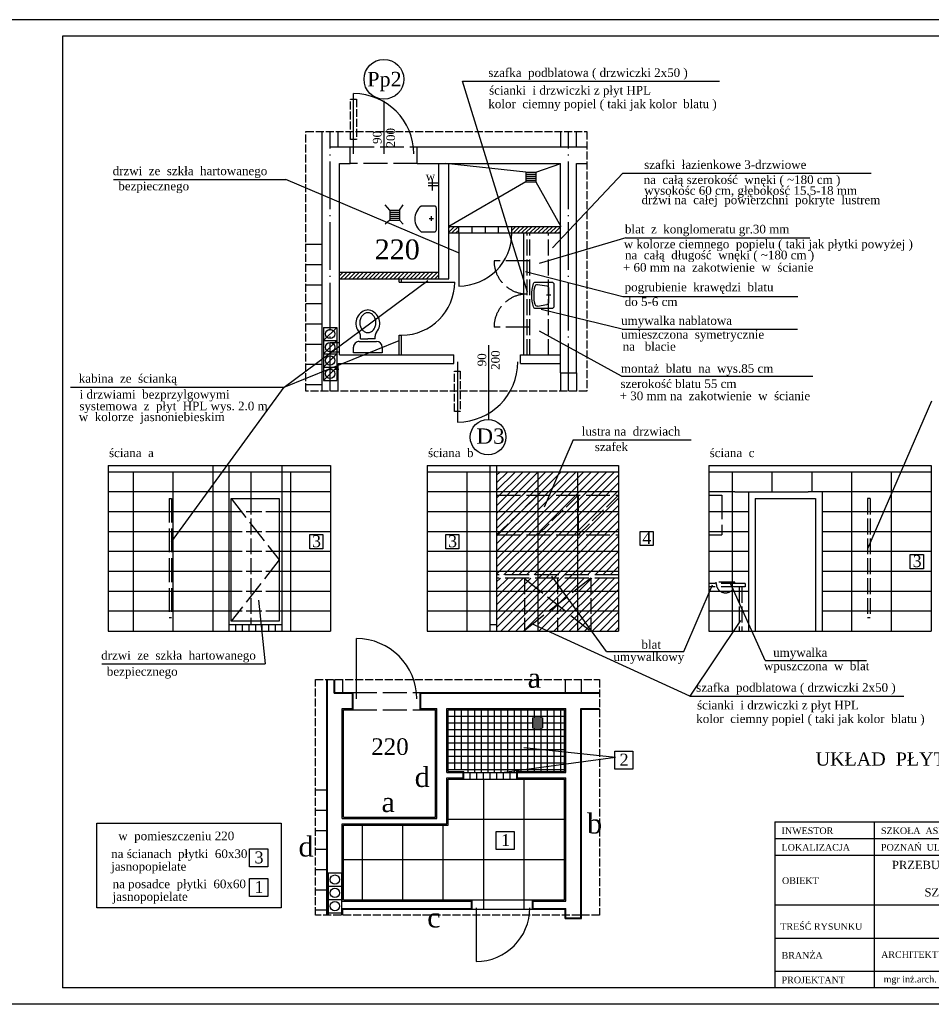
# Model space of a CAD drawing. Extents: x -4334 to 79223, y -1882 to 29514.
# Tile 16 of 60: x 39972 to 41348, y 9469 to 10954. Entities that reach past the tile are written whole.
import ezdxf

# ---------------------------------------------------------------- set-up
doc = ezdxf.new("R2010")
doc.units = 0
doc.header["$MEASUREMENT"] = 0
doc.linetypes.add('ACAD_ISO02W100', pattern=[15, 12, -3])
doc.linetypes.add('ACAD_ISO04W100', pattern=[30.5, 24, -3, 0.5, -3])
doc.layers.get('0').update_dxf_attribs({"color": 251, "linetype": 'CONTINUOUS'})
for name, color, linetype in [('CIENKIE', 251, 'CONTINUOUS'), ('NAPIS', 251, 'CONTINUOUS'), ('OSIE', 251, 'ACAD_ISO04W100'), ('PRZERYW', 251, 'ACAD_ISO02W100'), ('SCIANY', 251, 'CONTINUOUS'), ('urzadzenia', 251, 'CONTINUOUS'), ('URZĄDZENIA', 251, 'CONTINUOUS')]:
    doc.layers.add(name, color=color, linetype=linetype)
doc.styles.add('NEWROMAN', font='TIMES.TTF')
pattern_1 = [(45, (18447.587, 9461.682), (-3.0935922, 3.0935922), [])]

# ---------------------------------------------------------------- blocks, each defined once
blk = doc.blocks.new('R056')
for p, q in [((-0.332, 0.998), (0.335, 0.998)), ((-0.332, 0.865), (-0.332, 0.998)), ((0.335, 0.998), (0.335, 0.865)), ((0.201, 0.732), (-0.199, 0.732)), ((-0.165, 0.67), (0.001, 0.67)), ((-0.165, 0.67), (-0.165, 0.607)), ((0.168, 0.67), (0.001, 0.67)), ((0.168, 0.67), (0.168, 0.607))]:
    blk.add_line(p, q)
blk.add_lwpolyline([(0.001, 0.067, 0.117514), (0.071, 0.083, 0.104443), (0.135, 0.134, 0.090071), (0.175, 0.207, 0.08201), (0.19, 0.297, 0.08201), (0.175, 0.387, 0.090071), (0.135, 0.459, 0.104443), (0.071, 0.51, 0.117514), (0.001, 0.527, 0.117514), (-0.069, 0.51, 0.104443), (-0.132, 0.459, 0.090071), (-0.172, 0.387, 0.08201), (-0.187, 0.297, 0.08201), (-0.172, 0.207, 0.090071), (-0.132, 0.134, 0.104443), (-0.069, 0.083, 0.117514)], format="xyb", close=True)
for centre, radius, start, end in [((-0.199, 0.865), 0.133, 180, 270), ((0.201, 0.865), 0.133, 270, 0), ((0.038, 0.311), 0.315, 138.639, 258.4219), ((-0.299, 0.607), 0.133, 318.639, 0), ((-0.035, 0.311), 0.315, 281.5781, 41.361), ((0.301, 0.607), 0.133, 180, 221.361), ((0.001, 0.133), 0.133, 258.4219, 281.5781)]:
    blk.add_arc(centre, radius, start, end)
blk = doc.blocks.new('R053')
for p, q in [((0, 0.608), (0, 0)), ((0.917, 0.692), (0.083, 0.692)), ((0.095, 0.075), (0.149, 0.421)), ((0.769, 0.492), (0.231, 0.492)), ((0.5, 0.575), (0.5, 0.408)), ((0.905, 0.075), (0.851, 0.421)), ((1, 0), (1, 0.608))]:
    blk.add_line(p, q)
for centre, radius, start, end in [((0.083, 0.608), 0.0833, 90, 180), ((0.231, 0.408), 0.0833, 90, 171.1953), ((0.769, 0.408), 0.0833, 8.8047, 90), ((0.917, 0.608), 0.0833, 0, 90), ((0.083, 0), 0.0833, 180, 254.047), ((0.177, 0.062), 0.0833, 171.1953, 256.9798), ((0.823, 0.062), 0.0833, 283.0202, 8.8047), ((0.5, 1.458), 1.599, 254.047, 285.953), ((0.5, 1.458), 1.516, 256.9798, 283.0202), ((0.917, 0), 0.0833, 285.953, 0)]:
    blk.add_arc(centre, radius, start, end)

msp = doc.modelspace()

# ---------------------------------------------------------------- hatches: boundary and pattern name
at = {"layer": 'urzadzenia', "ltscale": 3}
h = msp.add_hatch(dxfattribs=at)
h.set_pattern_fill('ANSI31', color=256, scale=35, style=0)
h.set_pattern_definition(pattern_1)
h.paths.add_polyline_path([(40619.26, 10632.59), (40634.56, 10632.59), (40634.56, 10642.59), (40619.26, 10642.59)])
h.paths.add_polyline_path([(40714.56, 10642.59), (40714.56, 10632.59), (40787.75, 10632.59), (40787.75, 10642.59)])
h = msp.add_hatch(dxfattribs=at)
h.set_pattern_fill('ANSI31', color=256, scale=65, style=0)
h.set_pattern_definition([(45, (-5883.219, 1967.201), (-5.7452426, 5.7452426), [])])
h.paths.add_polyline_path([(40833.56, 10062.02), (40833.56, 10033.98), (40834.99, 10032.02), (40875.56, 10032.02), (40875.56, 10062.02)])
h.paths.add_polyline_path([(40875.56, 10062.02), (40875.56, 10092.02), (40833.56, 10092.02), (40833.56, 10062.02)])
h.paths.add_polyline_path([(40833.56, 10092.02), (40813.82, 10092.02), (40813.82, 10062.02), (40833.56, 10062.02)])
h.paths.add_polyline_path([(40813.82, 10062.02), (40813.82, 10061.07), (40833.56, 10033.98), (40833.56, 10062.02)])
h.paths.add_polyline_path([(40813.82, 10061.07), (40813.82, 10047.76), (40833.56, 10032.02), (40833.56, 10033.98)])
h.paths.add_polyline_path([(40833.56, 10032.02), (40813.82, 10047.76), (40813.82, 10032.02)], flags=16)
h.paths.add_polyline_path([(40833.56, 10112.02), (40813.82, 10096.39), (40813.82, 10092.02), (40833.56, 10092.02)])
h.paths.add_polyline_path([(40813.82, 10112.02), (40813.82, 10096.39), (40833.56, 10112.02)])
h.paths.add_polyline_path([(40833.56, 10112.02), (40833.56, 10092.02), (40875.56, 10092.02), (40875.56, 10112.02)])
h.paths.add_polyline_path([(40813.82, 10122.02), (40813.82, 10117.02), (40875.56, 10117.02), (40875.56, 10122.02)])
h.paths.add_polyline_path([(40875.56, 10122.02), (40875.56, 10152.02), (40813.82, 10152.02), (40813.82, 10122.02)])
h.paths.add_polyline_path([(40875.56, 10152.02), (40875.56, 10177.22), (40813.82, 10177.22), (40813.82, 10152.02)])
h.paths.add_polyline_path([(40819.44, 10182.02), (40814.56, 10177.22), (40875.56, 10177.22), (40875.56, 10182.02)])
h.paths.add_polyline_path([(40875.56, 10182.02), (40875.56, 10212.02), (40849.94, 10212.02), (40819.44, 10182.02)])
h.paths.add_polyline_path([(40814.56, 10212.02), (40814.56, 10182.02), (40819.44, 10182.02), (40849.94, 10212.02)])
h.paths.add_polyline_path([(40814.56, 10237.22), (40814.56, 10212.02), (40849.94, 10212.02), (40875.56, 10237.22)])
h.paths.add_polyline_path([(40849.94, 10212.02), (40875.56, 10212.02), (40875.56, 10237.22)])
h.paths.add_polyline_path([(40875.56, 10237.22), (40875.56, 10242.02), (40813.82, 10242.02), (40813.82, 10237.22)])
h.paths.add_polyline_path([(40875.56, 10242.02), (40875.56, 10272.02), (40813.82, 10272.02), (40813.82, 10242.02)])
h.paths.add_polyline_path([(40813.82, 10272.02), (40785.98, 10272.02), (40773, 10242.02), (40813.82, 10242.02)])
h.paths.add_polyline_path([(40785.98, 10272.02), (40753.82, 10272.02), (40753.82, 10242.02), (40773, 10242.02)])
h.paths.add_polyline_path([(40753.82, 10242.02), (40753.82, 10237.22), (40770.91, 10237.22), (40773, 10242.02)])
h.paths.add_polyline_path([(40813.82, 10237.22), (40813.82, 10242.02), (40773, 10242.02), (40770.91, 10237.22)])
h.paths.add_polyline_path([(40753.82, 10237.22), (40753.82, 10212.02), (40788.94, 10212.02), (40813.82, 10236.5), (40813.82, 10237.22)])
h.paths.add_polyline_path([(40813.82, 10212.02), (40813.82, 10236.5), (40788.94, 10212.02)], flags=17)
h.paths.add_polyline_path([(40813.82, 10212.02), (40788.94, 10212.02), (40758.44, 10182.02), (40813.82, 10182.02)])
h.paths.add_polyline_path([(40788.94, 10212.02), (40753.82, 10212.02), (40753.82, 10182.02), (40758.44, 10182.02)])
h.paths.add_polyline_path([(40758.44, 10182.02), (40753.82, 10177.48), (40753.82, 10177.22), (40813.82, 10177.22), (40813.82, 10182.02)])
h.paths.add_polyline_path([(40753.82, 10177.22), (40753.82, 10152.02), (40813.82, 10152.02), (40813.82, 10177.22)])
h.paths.add_polyline_path([(40753.82, 10152.02), (40753.82, 10122.02), (40813.82, 10122.02), (40813.82, 10152.02)])
h.paths.add_polyline_path([(40753.82, 10122.02), (40753.82, 10117.02), (40813.82, 10117.02), (40813.82, 10122.02)])
h.paths.add_polyline_path([(40753.82, 10117.02), (40753.82, 10112.02), (40813.82, 10112.02), (40813.82, 10117.02)])
h.paths.add_polyline_path([(40783.56, 10112.02), (40783.56, 10102.61), (40791.27, 10092.02), (40808.31, 10092.02), (40813.82, 10096.39), (40813.82, 10112.02)])
h.paths.add_polyline_path([(40783.56, 10092.02), (40783.56, 10102.61), (40776.7, 10112.02), (40753.82, 10112.02), (40753.82, 10095.62), (40758.34, 10092.02)])
h.paths.add_polyline_path([(40783.56, 10092.02), (40791.27, 10092.02), (40783.56, 10102.61)], flags=17)
h.paths.add_polyline_path([(40783.56, 10072.41), (40797.5, 10083.46), (40791.27, 10092.02), (40783.56, 10092.02)])
h.paths.add_polyline_path([(40808.31, 10092.02), (40791.27, 10092.02), (40797.5, 10083.46)])
h.paths.add_polyline_path([(40797.5, 10083.46), (40813.13, 10062.02), (40813.82, 10062.02), (40813.82, 10092.02), (40808.31, 10092.02)])
h.paths.add_polyline_path([(40797.5, 10083.46), (40783.56, 10072.41), (40783.56, 10071.91), (40795.95, 10062.02), (40813.13, 10062.02)])
h.paths.add_polyline_path([(40783.56, 10071.91), (40783.56, 10062.02), (40795.95, 10062.02)], flags=16)
h.paths.add_polyline_path([(40783.56, 10062.02), (40783.56, 10071.91), (40783.24, 10072.16), (40770.44, 10062.02)])
h.paths.add_polyline_path([(40770.44, 10062.02), (40783.24, 10072.16), (40758.34, 10092.02), (40753.82, 10092.02), (40753.82, 10062.02)])
h.paths.add_polyline_path([(40783.24, 10072.16), (40783.56, 10072.41), (40783.56, 10092.02), (40758.34, 10092.02)])
h.paths.add_polyline_path([(40753.82, 10048.86), (40753.82, 10032.02), (40783.56, 10032.02), (40783.56, 10062.02), (40770.44, 10062.02)])
h.paths.add_polyline_path([(40783.56, 10032.02), (40813.82, 10032.02), (40813.82, 10047.76), (40795.95, 10062.02), (40783.56, 10062.02)])
h.paths.add_polyline_path([(40795.95, 10062.02), (40813.82, 10047.76), (40813.82, 10061.07), (40813.13, 10062.02)])
h.paths.add_polyline_path([(40753.82, 10062.02), (40753.82, 10048.86), (40770.44, 10062.02)])
h.paths.add_polyline_path([(40733.56, 10062.02), (40733.56, 10032.8), (40753.82, 10048.86), (40753.82, 10062.02)])
h.paths.add_polyline_path([(40753.82, 10062.02), (40753.82, 10092.02), (40733.56, 10092.02), (40733.56, 10062.02)])
h.paths.add_polyline_path([(40753.82, 10092.02), (40753.82, 10095.62), (40733.56, 10111.79), (40733.56, 10092.02)])
h.paths.add_polyline_path([(40733.56, 10112.02), (40733.56, 10111.79), (40753.82, 10095.62), (40753.82, 10112.02)])
h.paths.add_polyline_path([(40733.56, 10092.02), (40733.56, 10111.79), (40733.27, 10112.02), (40691.56, 10112.02), (40691.56, 10092.02)])
h.paths.add_polyline_path([(40691.56, 10092.02), (40691.56, 10062.02), (40733.56, 10062.02), (40733.56, 10092.02)])
h.paths.add_polyline_path([(40733.56, 10062.02), (40691.56, 10062.02), (40691.56, 10032.02), (40732.57, 10032.02), (40733.56, 10032.8)])
h.paths.add_polyline_path([(40691.56, 10122.02), (40691.56, 10117.02), (40753.82, 10117.02), (40753.82, 10122.02)])
h.paths.add_polyline_path([(40753.82, 10122.02), (40753.82, 10152.02), (40691.56, 10152.02), (40691.56, 10122.02)])
h.paths.add_polyline_path([(40753.82, 10152.02), (40753.82, 10177.22), (40691.56, 10177.22), (40691.56, 10152.02)])
h.paths.add_polyline_path([(40696.52, 10182.02), (40691.56, 10177.22), (40753.56, 10177.22), (40753.56, 10182.02)])
h.paths.add_polyline_path([(40753.56, 10182.02), (40753.56, 10212.02), (40727.52, 10212.02), (40696.52, 10182.02)])
h.paths.add_polyline_path([(40691.56, 10182.02), (40696.52, 10182.02), (40727.52, 10212.02), (40691.56, 10212.02)])
h.paths.add_polyline_path([(40753.56, 10237.22), (40727.52, 10212.02), (40753.56, 10212.02)])
h.paths.add_polyline_path([(40691.56, 10237.22), (40691.56, 10212.02), (40727.52, 10212.02), (40753.56, 10237.22)])
h.paths.add_polyline_path([(40753.82, 10237.22), (40753.82, 10242.02), (40691.56, 10242.02), (40691.56, 10237.22)])
h.paths.add_polyline_path([(40753.82, 10242.02), (40753.82, 10272.02), (40691.56, 10272.02), (40691.56, 10242.02)])
at = {"layer": 'URZĄDZENIA', "ltscale": 3}
h = msp.add_hatch(dxfattribs=at)
h.set_pattern_fill('ANSI31', color=256, scale=35, style=0)
h.set_pattern_definition(pattern_1)
h.paths.add_polyline_path([(40474.68, 10573.59), (40474.68, 10563.59), (40604.26, 10563.59), (40604.26, 10573.59)])
h.paths.add_polyline_path([(40474.68, 10563.59), (40474.68, 10573.59), (40460.68, 10573.59), (40460.68, 10563.59)])
h.paths.add_polyline_path([(40454.26, 10563.59), (40460.68, 10563.59), (40460.68, 10573.59), (40454.26, 10573.59)])

# ---------------------------------------------------------------- linework, layer by layer
at = {"layer": 'CIENKIE', "ltscale": 3}
for p, q in [((41936.24, 10954.3), (39836.24, 10954.3)), ((41911.24, 10929.3), (40036.24, 10929.3)), ((40036.24, 10929.3), (40036.24, 9494.3)), ((40738.24, 10543.32), (40639.95, 10861.46)), ((40639.95, 10861.46), (41027.69, 10861.46)), ((40475.72, 10751.78), (40475.72, 10842.78)), ((40521.9, 10751.84), (40521.9, 10832.03)), ((40881.9, 10722.76), (40775.73, 10610.3)), ((40881.9, 10722.76), (41256.99, 10722.76)), ((40113.22, 10713.31), (40373.32, 10713.31)), ((40634.07, 10602.61), (40373.32, 10713.31)), ((40886.31, 10625.48), (40755.7, 10586.82)), ((40886.31, 10625.48), (41164.33, 10625.48)), ((40403.72, 10615.59), (40428.26, 10615.59)), ((40403.72, 10585.09), (40428.26, 10585.09)), ((40735.27, 10574.66), (40881.9, 10536.84)), ((40371.19, 10400.25), (40587.55, 10560.73)), ((40403.72, 10554.59), (40428.26, 10554.59)), ((40881.9, 10536.84), (41146.29, 10536.84)), ((40403.72, 10526.09), (40428.26, 10526.09)), ((40881.05, 10487.55), (40758.96, 10517.07)), ((40403.72, 10495.59), (40428.26, 10495.59)), ((40430.26, 10470.3), (40450.26, 10490.3)), ((40880.12, 10416.69), (40756.4, 10484.44)), ((40881.05, 10487.55), (41145.44, 10487.55)), ((40371.19, 10400.25), (40544.31, 10470.49)), ((40430.26, 10450.3), (40450.26, 10470.3)), ((40403.72, 10465.09), (40428.26, 10465.09)), ((40679.93, 10351.44), (40679.93, 10463.28)), ((40430.26, 10430.3), (40450.26, 10450.3)), ((40403.72, 10434.59), (40428.26, 10434.59)), ((40430.26, 10410.3), (40450.26, 10430.3)), ((40632.62, 10438.49), (40632.62, 10347.49)), ((40880.12, 10416.69), (41168.49, 10416.69)), ((40048.41, 10400.25), (40371.19, 10400.25)), ((40201, 10166.72), (40371.19, 10400.25)), ((40403.72, 10404.09), (40428.26, 10404.09)), ((41347.99, 10378.76), (41251.31, 10156.34)), ((40806.99, 10320.54), (40763.1, 10219.16)), ((40806.99, 10320.54), (40984.96, 10320.54)), ((40263.19, 10282.02), (40263.19, 10032.02)), ((40287.49, 10282.02), (40287.49, 10032.02)), ((40367.49, 10282.02), (40367.49, 10032.02)), ((40681.56, 10282.02), (40681.56, 10032.02)), ((40691.56, 10282.02), (40691.56, 10032.02)), ((41081.57, 10232.02), (41081.57, 10032.02)), ((41081.57, 10232.02), (41172.57, 10232.02)), ((41172.57, 10232.02), (41172.57, 10032.02)), ((40857.15, 10001.6), (40774.66, 10114.81)), ((40974.07, 10001.6), (41017.48, 10101.83)), ((41096.83, 9987.97), (41044.86, 10102.98)), ((40332.04, 10078.88), (40342.48, 9982.64)), ((40287.49, 10042.02), (40367.49, 10042.02)), ((40681.56, 10042.02), (40691.56, 10042.02)), ((40983.08, 9934.17), (40743.69, 10043.53)), ((41059.39, 10048.32), (40983.08, 9934.17)), ((40480.03, 9929.84), (40480.03, 10020.84)), ((40857.15, 10001.6), (40974.07, 10001.6)), ((40095.93, 9982.64), (40342.48, 9982.64)), ((41096.83, 9987.97), (41249.81, 9987.97)), ((40446.57, 9938.66), (40474.03, 9938.66)), ((40577.03, 9938.66), (40846.95, 9938.66)), ((40983.08, 9934.17), (41306.11, 9934.17)), ((40458.57, 9915.66), (40474.03, 9915.66)), ((40577.03, 9915.66), (40601.57, 9915.66)), ((40616.57, 9915.66), (40796.06, 9915.66)), ((40818.57, 9915.66), (40846.95, 9915.66)), ((40616.57, 9818.66), (40640.87, 9818.66)), ((40722.87, 9818.66), (40796.06, 9818.66)), ((40616.57, 9810.66), (40640.87, 9810.66)), ((40722.87, 9810.66), (40796.06, 9810.66)), ((40418.05, 9792.66), (40435.57, 9792.66)), ((40418.05, 9762.16), (40435.57, 9762.16)), ((40458.57, 9749.66), (40601.57, 9749.66)), ((40458.57, 9741.66), (40616.57, 9741.66)), ((40418.05, 9731.66), (40435.57, 9731.66)), ((40418.05, 9703.16), (40435.57, 9703.16)), ((40418.05, 9672.66), (40435.57, 9672.66)), ((40418.05, 9642.16), (40435.57, 9642.16)), ((40458.57, 9624.66), (40653.74, 9624.66)), ((40746.74, 9624.66), (40796.06, 9624.66)), ((40418.05, 9611.66), (40435.57, 9611.66)), ((40458.57, 9613.66), (40653.74, 9613.66)), ((40660.67, 9614.92), (40660.67, 9533.92)), ((40746.74, 9613.66), (40796.06, 9613.66)), ((40796.06, 9599.87), (40818.57, 9599.87)), ((41911.24, 9494.3), (40036.24, 9494.3)), ((41936.24, 9469.3), (39836.24, 9469.3))]:
    msp.add_line(p, q, dxfattribs=at)
at = {"layer": 'CIENKIE'}
for p, q in [((40436.57, 9603.64), (40436.57, 9959.31)), ((40446.57, 9938.66), (40446.57, 9959.31)), ((40474.03, 9915.66), (40474.03, 9938.66)), ((40577.03, 9915.66), (40577.03, 9938.66)), ((40458.57, 9749.66), (40458.57, 9915.66)), ((40601.57, 9749.66), (40601.57, 9915.66)), ((40616.57, 9818.66), (40616.57, 9915.66)), ((40796.06, 9818.66), (40796.06, 9915.66)), ((40818.57, 9599.87), (40818.57, 9915.66)), ((40640.87, 9810.66), (40640.87, 9818.66)), ((40722.87, 9810.66), (40722.87, 9818.66)), ((40616.57, 9741.66), (40616.57, 9810.66)), ((40796.06, 9624.66), (40796.06, 9810.66)), ((40458.57, 9624.66), (40458.57, 9741.66)), ((41111.24, 9744.3), (41111.24, 9494.3)), ((41111.24, 9744.3), (41911.24, 9744.3)), ((41261.24, 9744.3), (41261.24, 9494.3)), ((41111.24, 9719.3), (41786.24, 9719.3)), ((41111.24, 9694.3), (41786.24, 9694.3)), ((40653.74, 9613.66), (40653.74, 9624.66)), ((40746.74, 9613.66), (40746.74, 9624.66)), ((40458.57, 9603.64), (40458.57, 9613.66)), ((40796.06, 9599.87), (40796.06, 9613.66)), ((41111.24, 9619.3), (41911.24, 9619.3)), ((41111.24, 9569.3), (41911.24, 9569.3)), ((41111.24, 9519.3), (41786.24, 9519.3))]:
    msp.add_line(p, q, dxfattribs=at)
for points in [[(40291.02, 10231.99), (40363.27, 10231.99), (40363.27, 10046.99), (40291.02, 10046.99)], [(40088.33, 9742.5), (40366.64, 9742.5), (40366.64, 9614.6), (40088.33, 9614.6)]]:
    msp.add_lwpolyline(points, close=True, dxfattribs=at)
at = {"layer": 'CIENKIE', "ltscale": 3}
for centre, radius in [((40521.47, 10864.37), 30), ((40678.61, 10324.71), 26.77)]:
    msp.add_circle(centre, radius, dxfattribs=at)
at = {"layer": 'CIENKIE'}
for centre in [(40440.26, 10480.3), (40440.26, 10460.3), (40440.26, 10440.3), (40440.26, 10420.3), (40447.57, 9657.36), (40447.57, 9637.36), (40447.57, 9617.36)]:
    msp.add_circle(centre, 7, dxfattribs=at)
at = {"layer": 'CIENKIE', "ltscale": 3}
for centre, radius, start, end in [((40475.72, 10751.78), 91, 0, 90), ((40632.62, 10438.49), 91, 270, 0), ((40480.03, 9929.84), 91, 0, 90), ((40660.67, 9614.92), 81, 270, 0)]:
    msp.add_arc(centre, radius, start, end, dxfattribs=at)
at = {"layer": 'OSIE', "ltscale": 3}
for p, q in [((40440.26, 10394), (40440.26, 10785.48)), ((40800.26, 10394), (40800.26, 10785.48))]:
    msp.add_line(p, q, dxfattribs=at)
at = {"layer": 'PRZERYW', "ltscale": 3}
for p, q in [((40452.26, 10762.59), (40452.26, 10785.48)), ((40788.26, 10762.59), (40788.26, 10785.48)), ((40812.26, 10762.59), (40812.26, 10785.48)), ((40470.72, 10762.59), (40571.72, 10762.59)), ((40571.72, 10737.59), (40470.72, 10737.59)), ((40741.7, 10590.59), (40687.7, 10590.59)), ((40741.7, 10490.59), (40687.7, 10490.59)), ((40440.26, 10467.3), (40454.26, 10467.3)), ((40440.26, 10453.3), (40454.26, 10453.3)), ((40453.46, 10426.86), (40448.16, 10426.86)), ((40787.75, 10421.81), (40787.75, 10394)), ((40812.26, 10421.81), (40812.26, 10394)), ((40197.19, 10232.02), (40197.19, 10052.02)), ((40197.19, 10232.02), (40201.19, 10232.02)), ((40201.19, 10232.02), (40201.19, 10052.02)), ((40291.02, 10231.99), (40363.27, 10139.49)), ((40691.56, 10237.22), (40875.56, 10237.22)), ((41011.57, 10237.22), (41031.57, 10237.22)), ((41031.57, 10237.22), (41031.57, 10177.22)), ((41255.06, 10232.02), (41251.06, 10232.02)), ((40691.56, 10177.22), (40875.56, 10177.22)), ((41011.57, 10177.22), (41031.57, 10177.22)), ((40363.27, 10139.49), (40291.02, 10046.99)), ((40875.56, 10117.02), (40691.56, 10117.02)), ((40875.56, 10112.02), (40691.56, 10112.02)), ((40833.56, 10112.02), (40732.57, 10032.02)), ((40733.27, 10112.02), (40833.56, 10032.02)), ((41066.57, 10104.02), (41011.57, 10104.02)), ((41066.57, 10099.02), (41011.57, 10099.02)), ((41022.95, 10103.86), (41022.95, 10105.86)), ((41050.95, 10103.86), (41050.95, 10105.86)), ((40201.19, 10052.02), (40197.19, 10052.02)), ((41255.06, 10052.02), (41251.06, 10052.02)), ((40459.57, 9939.66), (40459.57, 9959.31)), ((40795.57, 9939.66), (40795.57, 9959.31)), ((40819.57, 9939.66), (40819.57, 9959.31)), ((40475.03, 9939.66), (40576.03, 9939.66)), ((40475.03, 9913.66), (40576.03, 9913.66))]:
    msp.add_line(p, q, dxfattribs=at)
at = {"layer": 'PRZERYW', "ltscale": 2}
for p, q in [((40737.7, 10448.59), (40737.7, 10632.59)), ((40741.7, 10448.59), (40741.7, 10632.59)), ((40769.75, 10448.59), (40769.75, 10632.59)), ((40320.68, 10231.99), (40320.68, 10042.02)), ((40691.56, 10177.22), (40753.56, 10237.22)), ((40753.56, 10237.22), (40753.56, 10177.22)), ((40753.56, 10177.22), (40814.56, 10237.22)), ((40814.56, 10237.22), (40814.56, 10177.22)), ((40814.56, 10177.22), (40875.56, 10237.22)), ((41251.06, 10232.02), (41251.06, 10052.02)), ((41255.06, 10232.02), (41255.06, 10052.02)), ((40367.49, 10212.02), (40287.49, 10212.02)), ((40367.49, 10182.02), (40287.49, 10182.02)), ((40367.49, 10152.02), (40287.49, 10152.02)), ((40367.49, 10122.02), (40287.49, 10122.02)), ((40733.56, 10112.02), (40733.56, 10032.02)), ((40783.56, 10112.02), (40783.56, 10032.02)), ((40833.56, 10112.02), (40833.56, 10032.02)), ((41050.95, 10105.86), (41022.95, 10105.86)), ((41057.57, 10099.02), (41057.57, 10032.02)), ((41061.57, 10099.02), (41061.57, 10032.02)), ((41066.57, 10104.02), (41066.57, 10099.02)), ((40367.49, 10092.02), (40287.49, 10092.02)), ((40367.49, 10062.02), (40287.49, 10062.02))]:
    msp.add_line(p, q, dxfattribs=at)
at = {"layer": 'PRZERYW'}
for points in [[(40471.21, 10834.54), (40479.91, 10834.54), (40479.91, 10773.71), (40471.21, 10773.71)], [(40403.72, 10785.48), (40827.79, 10785.48), (40827.79, 10394), (40403.72, 10394)], [(40627.84, 10424.07), (40636.54, 10424.07), (40636.54, 10363.24), (40627.84, 10363.24)], [(40418.05, 9959.31), (40846.95, 9959.31), (40846.95, 9603.64), (40418.05, 9603.64)]]:
    msp.add_lwpolyline(points, close=True, dxfattribs=at)
at = {"layer": 'PRZERYW', "ltscale": 3}
for centre, radius, start, end in [((40737.7, 10590.59), 50, 180, 270), ((40737.7, 10490.59), 50, 90, 180), ((41036.95, 10103.86), 14, 180, 0)]:
    msp.add_arc(centre, radius, start, end, dxfattribs=at)
at = {"layer": 'SCIANY'}
for p, q in [((40428.26, 10394), (40428.26, 10785.48)), ((40440.26, 10762.59), (40440.26, 10785.48)), ((40470.72, 10737.59), (40470.72, 10762.59)), ((40571.72, 10737.59), (40571.72, 10762.59)), ((40454.26, 10448.59), (40454.26, 10737.59)), ((40604.26, 10563.59), (40604.26, 10737.59)), ((40619.26, 10563.59), (40619.26, 10737.59)), ((40787.75, 10421.81), (40787.75, 10737.59)), ((40812.26, 10421.81), (40812.26, 10737.59)), ((40634.56, 10632.59), (40634.56, 10642.59)), ((40714.56, 10632.59), (40714.56, 10642.59)), ((40626.75, 10435.59), (40626.75, 10448.59)), ((40727.75, 10435.59), (40727.75, 10448.59)), ((40452.26, 10394), (40452.26, 10435.59)), ((40435.57, 9603.64), (40435.57, 9959.31)), ((40447.57, 9939.66), (40447.57, 9959.31)), ((40475.03, 9913.66), (40475.03, 9939.66)), ((40576.03, 9913.66), (40576.03, 9939.66)), ((40460.57, 9751.66), (40460.57, 9913.66)), ((40599.57, 9751.66), (40599.57, 9913.66)), ((40618.57, 9820.66), (40618.57, 9913.66)), ((40794.06, 9820.66), (40794.06, 9913.66)), ((40819.57, 9598.87), (40819.57, 9914.66)), ((40641.87, 9808.66), (40641.87, 9820.66)), ((40721.87, 9808.66), (40721.87, 9820.66)), ((40618.57, 9739.66), (40618.57, 9808.66)), ((40794.06, 9626.66), (40794.06, 9808.66)), ((40460.57, 9626.66), (40460.57, 9739.66)), ((40654.74, 9612.66), (40654.74, 9626.66)), ((40745.74, 9612.66), (40745.74, 9626.66)), ((40459.57, 9603.64), (40459.57, 9612.66)), ((40795.06, 9598.87), (40795.06, 9612.66))]:
    msp.add_line(p, q, dxfattribs=at)
at = {"layer": 'SCIANY', "ltscale": 3}
for p, q in [((40440.26, 10762.59), (40470.72, 10762.59)), ((40571.72, 10762.59), (40827.79, 10762.59)), ((40454.26, 10737.59), (40470.72, 10737.59)), ((40571.72, 10737.59), (40787.75, 10737.59)), ((40812.26, 10737.59), (40827.79, 10737.59)), ((40619.26, 10642.59), (40634.56, 10642.59)), ((40714.56, 10642.59), (40788.26, 10642.59)), ((40619.26, 10632.59), (40634.56, 10632.59)), ((40714.56, 10632.59), (40788.26, 10632.59)), ((40454.26, 10573.59), (40604.26, 10573.59)), ((40454.26, 10563.59), (40619.26, 10563.59)), ((40454.26, 10448.59), (40626.75, 10448.59)), ((40727.75, 10448.59), (40787.75, 10448.59)), ((40452.26, 10435.59), (40626.75, 10435.59)), ((40727.75, 10435.59), (40787.75, 10435.59)), ((40787.75, 10421.81), (40812.26, 10421.81)), ((40105.19, 10282.02), (40440.68, 10282.02)), ((40105.19, 10282.02), (40105.19, 10032.02)), ((40440.68, 10282.02), (40440.68, 10032.02)), ((40586.56, 10282.02), (40586.56, 10032.02)), ((40586.56, 10282.02), (40875.56, 10282.02)), ((40875.56, 10282.02), (40875.56, 10032.02)), ((41011.57, 10282.02), (41011.57, 10032.02)), ((41011.57, 10282.02), (41347.06, 10282.02)), ((41347.06, 10282.02), (41347.06, 10032.02)), ((40105.19, 10032.02), (40440.68, 10032.02)), ((40586.56, 10032.02), (40875.56, 10032.02)), ((41011.57, 10032.02), (41347.06, 10032.02)), ((40447.57, 9939.66), (40475.03, 9939.66)), ((40576.03, 9939.66), (40846.95, 9939.66)), ((40460.57, 9913.66), (40475.03, 9913.66)), ((40576.03, 9913.66), (40599.57, 9913.66)), ((40618.57, 9913.66), (40794.06, 9913.66)), ((40819.57, 9914.66), (40846.95, 9914.66)), ((40618.57, 9820.66), (40641.87, 9820.66)), ((40721.87, 9820.66), (40794.06, 9820.66)), ((40618.57, 9808.66), (40641.87, 9808.66)), ((40721.87, 9808.66), (40794.06, 9808.66)), ((40460.57, 9751.66), (40599.57, 9751.66)), ((40460.57, 9739.66), (40618.57, 9739.66)), ((40460.57, 9626.66), (40654.74, 9626.66)), ((40745.74, 9626.66), (40794.06, 9626.66)), ((40459.57, 9612.66), (40654.74, 9612.66)), ((40745.74, 9612.66), (40795.06, 9612.66)), ((40795.06, 9598.87), (40819.57, 9598.87))]:
    msp.add_line(p, q, dxfattribs=at)
at = {"layer": 'urzadzenia', "ltscale": 3}
for p, q in [((40735.61, 10724.51), (40614.26, 10737.59)), ((40750.61, 10724.51), (40788.26, 10737.59)), ((40735.61, 10724.51), (40735.61, 10709.51)), ((40735.61, 10724.51), (40750.61, 10724.51)), ((40750.61, 10724.51), (40750.61, 10709.51)), ((40588.23, 10708.04), (40604.26, 10708.04)), ((40594.49, 10712.21), (40594.49, 10696.56)), ((40735.61, 10709.51), (40619.26, 10642.59)), ((40735.61, 10721.51), (40750.61, 10721.51)), ((40735.61, 10718.51), (40750.61, 10718.51)), ((40735.61, 10715.51), (40750.61, 10715.51)), ((40735.61, 10712.51), (40750.61, 10712.51)), ((40735.61, 10709.51), (40750.61, 10709.51)), ((40750.61, 10709.51), (40788.26, 10642.59)), ((40588.23, 10704.38), (40604.26, 10704.38)), ((40530.23, 10667.13), (40523.51, 10675.17)), ((40530.23, 10667.13), (40545.23, 10667.13)), ((40530.23, 10667.13), (40530.23, 10652.13)), ((40530.23, 10664.13), (40545.23, 10664.13)), ((40545.23, 10667.13), (40550.65, 10675.17)), ((40545.23, 10667.13), (40545.23, 10652.13)), ((40530.23, 10652.13), (40523.51, 10645.96)), ((40530.23, 10661.13), (40545.23, 10661.13)), ((40530.23, 10658.13), (40545.23, 10658.13)), ((40530.23, 10655.13), (40545.23, 10655.13)), ((40530.23, 10652.13), (40545.23, 10652.13)), ((40550.65, 10645.96), (40545.23, 10652.13)), ((40592.82, 10657.93), (40592.82, 10650.97)), ((40634.56, 10642.59), (40714.56, 10642.59)), ((40634.56, 10632.59), (40634.56, 10552.59)), ((40634.56, 10632.59), (40714.56, 10632.59)), ((40544.26, 10558.59), (40628.26, 10558.59)), ((40430.26, 10490.3), (40430.26, 10410.3)), ((40450.26, 10490.3), (40450.26, 10410.3)), ((40544.26, 10478.59), (40548.26, 10478.59)), ((40143.19, 10272.02), (40143.19, 10032.02)), ((40203.19, 10272.02), (40203.19, 10032.02)), ((40320.68, 10272.02), (40320.68, 10231.99)), ((40380.68, 10272.02), (40380.68, 10032.02)), ((40646.56, 10272.02), (40646.56, 10032.02)), ((40753.82, 10272.02), (40753.82, 10032.02)), ((40813.82, 10272.02), (40813.82, 10032.02)), ((41047.06, 10272.02), (41047.06, 10032.02)), ((41107.06, 10272.02), (41107.06, 10242.02)), ((41167.06, 10272.02), (41167.06, 10242.02)), ((41227.06, 10272.02), (41227.06, 10032.02)), ((41287.06, 10272.02), (41287.06, 10032.02)), ((41050.89, 10242.02), (41161.89, 10242.02)), ((41071.57, 10242.02), (41071.57, 10032.02)), ((41182.57, 10242.02), (41182.57, 10032.02)), ((40297.49, 10042.02), (40297.49, 10032.02)), ((40307.49, 10042.02), (40307.49, 10032.02)), ((40317.49, 10042.02), (40317.49, 10032.02)), ((40327.49, 10042.02), (40327.49, 10032.02)), ((40337.49, 10042.02), (40337.49, 10032.02)), ((40347.49, 10042.02), (40347.49, 10032.02)), ((40357.49, 10042.02), (40357.49, 10032.02)), ((40618.57, 9903.66), (40794.06, 9903.66)), ((40618.57, 9893.66), (40745.74, 9893.66)), ((40745.74, 9901.35), (40760.74, 9901.35)), ((40745.74, 9901.35), (40745.74, 9886.35)), ((40745.74, 9898.35), (40760.74, 9898.35)), ((40745.74, 9895.35), (40760.74, 9895.35)), ((40745.74, 9892.35), (40760.74, 9892.35)), ((40760.74, 9901.35), (40760.74, 9886.35)), ((40760.74, 9893.66), (40794.06, 9893.66)), ((40618.57, 9883.66), (40794.06, 9883.66)), ((40745.74, 9889.35), (40760.74, 9889.35)), ((40745.74, 9886.35), (40760.74, 9886.35)), ((40618.57, 9873.66), (40794.06, 9873.66)), ((40618.57, 9863.66), (40794.06, 9863.66)), ((40618.57, 9853.66), (40794.06, 9853.66)), ((40870.73, 9841.6), (40732.77, 9856.27)), ((40618.57, 9843.66), (40794.06, 9843.66)), ((40618.57, 9833.66), (40794.06, 9833.66)), ((40870.73, 9841.6), (40699.54, 9818.32)), ((40618.57, 9823.66), (40794.06, 9823.66)), ((40641.87, 9818.66), (40721.87, 9818.66)), ((40641.87, 9808.66), (40721.87, 9808.66)), ((40618.57, 9748.66), (40794.06, 9748.66)), ((40460.57, 9687.66), (40794.06, 9687.66)), ((40437.57, 9667.36), (40437.57, 9603.64)), ((40457.57, 9667.36), (40457.57, 9603.64)), ((40654.74, 9626.66), (40745.74, 9626.66)), ((40654.74, 9612.66), (40745.74, 9612.66))]:
    msp.add_line(p, q, dxfattribs=at)
at = {"layer": 'urzadzenia'}
for p, q in [((40597.55, 10673.27), (40577.85, 10673.27)), ((40600.8, 10637.52), (40600.8, 10670.02)), ((40596.25, 10653.77), (40589.75, 10653.77)), ((40577.85, 10634.27), (40597.55, 10634.27)), ((40654.56, 10632.59), (40654.56, 10642.59)), ((40674.56, 10632.59), (40674.56, 10642.59)), ((40694.56, 10632.59), (40694.56, 10642.59)), ((40732.7, 10448.59), (40732.7, 10632.59)), ((40544.26, 10558.59), (40544.26, 10563.59)), ((40548.26, 10558.59), (40548.26, 10563.59)), ((40430.26, 10490.3), (40450.26, 10490.3)), ((40430.26, 10470.3), (40450.26, 10470.3)), ((40544.26, 10448.59), (40544.26, 10478.59)), ((40548.26, 10448.59), (40548.26, 10478.59)), ((40430.26, 10450.3), (40450.26, 10450.3)), ((40430.26, 10430.3), (40450.26, 10430.3)), ((40430.26, 10410.3), (40450.26, 10410.3)), ((40628.57, 9823.66), (40628.57, 9913.66)), ((40638.57, 9823.66), (40638.57, 9913.66)), ((40648.57, 9818.66), (40648.57, 9913.66)), ((40658.57, 9818.66), (40658.57, 9913.66)), ((40668.57, 9818.66), (40668.57, 9913.66)), ((40678.57, 9818.66), (40678.57, 9913.66)), ((40688.57, 9818.66), (40688.57, 9913.66)), ((40698.57, 9818.66), (40698.57, 9913.66)), ((40708.57, 9818.66), (40708.57, 9913.66)), ((40718.57, 9818.66), (40718.57, 9913.66)), ((40728.57, 9820.66), (40728.57, 9913.66)), ((40738.57, 9820.66), (40738.57, 9913.66)), ((40748.57, 9901.35), (40748.57, 9913.66)), ((40758.57, 9901.35), (40758.57, 9913.66)), ((40768.57, 9820.66), (40768.57, 9913.66)), ((40778.57, 9820.66), (40778.57, 9913.66)), ((40788.57, 9820.66), (40788.57, 9913.66)), ((40748.57, 9820.66), (40748.57, 9886.35)), ((40758.57, 9820.66), (40758.57, 9886.35)), ((40651.87, 9808.66), (40651.87, 9818.66)), ((40661.87, 9808.66), (40661.87, 9818.66)), ((40671.87, 9808.66), (40671.87, 9818.66)), ((40681.87, 9808.66), (40681.87, 9818.66)), ((40691.87, 9808.66), (40691.87, 9818.66)), ((40701.87, 9808.66), (40701.87, 9818.66)), ((40711.87, 9808.66), (40711.87, 9818.66)), ((40672.06, 9612.66), (40672.06, 9808.66)), ((40733.06, 9612.66), (40733.06, 9808.66)), ((40489.06, 9626.66), (40489.06, 9739.66)), ((40550.06, 9626.66), (40550.06, 9739.66)), ((40611.06, 9626.66), (40611.06, 9739.66)), ((40437.57, 9667.36), (40457.57, 9667.36)), ((40437.57, 9647.36), (40457.57, 9647.36)), ((40437.57, 9627.36), (40457.57, 9627.36)), ((40437.57, 9607.36), (40457.57, 9607.36))]:
    msp.add_line(p, q, dxfattribs=at)
for points in [[(40409.47, 10177.66), (40429.12, 10177.66), (40429.12, 10156.16), (40409.47, 10156.16)], [(40614.83, 10177.66), (40634.48, 10177.66), (40634.48, 10156.16), (40614.83, 10156.16)], [(40908.04, 10182.56), (40927.69, 10182.56), (40927.69, 10161.06), (40908.04, 10161.06)], [(41315.84, 10147.66), (41335.49, 10147.66), (41335.49, 10126.16), (41315.84, 10126.16)], [(40869.73, 9851.21), (40896.95, 9851.21), (40896.95, 9824), (40869.73, 9824)], [(40691.01, 9729.97), (40718.24, 9729.97), (40718.24, 9702.76), (40691.01, 9702.76)], [(40318.9, 9703.73), (40346.13, 9703.73), (40346.13, 9676.52), (40318.9, 9676.52)], [(40318.9, 9659.06), (40346.13, 9659.06), (40346.13, 9631.85), (40318.9, 9631.85)]]:
    msp.add_lwpolyline(points, close=True, dxfattribs=at)
at = {"layer": 'urzadzenia', "ltscale": 3}
for centre, radius, start, end in [((40592.62, 10653.77), 24.46, 127.13514, 232.86486), ((40634.56, 10632.59), 80, 270, 0), ((40548.26, 10558.59), 80, 270, 0)]:
    msp.add_arc(centre, radius, start, end, dxfattribs=at)
at = {"layer": 'urzadzenia'}
for centre, start, end in [((40597.55, 10670.02), 360, 90), ((40597.55, 10637.52), 270, 360)]:
    msp.add_arc(centre, 3.25, start, end, dxfattribs=at)
at = {"layer": 'URZĄDZENIA', "ltscale": 3}
for p, q in [((40441.19, 10272.02), (40105.19, 10272.02)), ((40875.56, 10272.02), (40586.56, 10272.02)), ((41347.06, 10272.02), (41011.57, 10272.02)), ((40441.19, 10242.02), (40105.19, 10242.02)), ((40875.56, 10242.02), (40586.56, 10242.02)), ((41050.89, 10242.02), (41011.57, 10242.02)), ((41347.06, 10242.02), (41161.89, 10242.02)), ((40287.49, 10212.02), (40105.19, 10212.02)), ((40441.19, 10212.02), (40367.49, 10212.02)), ((40875.56, 10212.02), (40586.56, 10212.02)), ((41071.57, 10212.02), (41011.57, 10212.02)), ((41347.06, 10212.02), (41182.57, 10212.02)), ((40287.49, 10182.02), (40105.19, 10182.02)), ((40441.19, 10182.02), (40368.44, 10182.02)), ((40875.56, 10182.02), (40586.56, 10182.02)), ((41071.57, 10182.02), (41011.57, 10182.02)), ((41347.06, 10182.02), (41182.57, 10182.02)), ((40287.49, 10152.02), (40105.19, 10152.02)), ((40441.19, 10152.02), (40367.49, 10152.02)), ((40875.56, 10152.02), (40586.56, 10152.02)), ((41071.57, 10152.02), (41011.57, 10152.02)), ((41347.06, 10152.02), (41182.57, 10152.02)), ((40287.49, 10122.02), (40105.19, 10122.02)), ((40441.19, 10122.02), (40368.1, 10122.02)), ((40875.56, 10122.02), (40586.56, 10122.02)), ((41071.57, 10122.02), (41011.57, 10122.02)), ((41347.06, 10122.02), (41182.57, 10122.02)), ((40287.49, 10092.02), (40105.19, 10092.02)), ((40441.19, 10092.02), (40367.49, 10092.02)), ((40875.56, 10092.02), (40586.56, 10092.02)), ((41071.57, 10092.02), (41011.57, 10092.02)), ((41347.06, 10092.02), (41182.57, 10092.02)), ((40287.49, 10062.02), (40105.19, 10062.02)), ((40441.19, 10062.02), (40367.41, 10062.02)), ((40875.56, 10062.02), (40586.56, 10062.02)), ((41071.57, 10062.02), (41011.57, 10062.02)), ((41347.06, 10062.02), (41182.57, 10062.02))]:
    msp.add_line(p, q, dxfattribs=at)

# ---------------------------------------------------------------- block references
for name, p, xscale, yscale, zscale, rotation in [('R053', (40750.34, 10518.62), -40, 40, 40, 270), ('R056', (40497.32, 10516.58), 65, 65, 65, 180)]:
    msp.add_blockref(name, p, dxfattribs=dict(at, xscale=xscale, yscale=yscale, zscale=zscale, rotation=rotation))

# ---------------------------------------------------------------- texts
at = {"layer": 'CIENKIE', "style": 'NEWROMAN'}
for s, height, p in [('INWESTOR', 10, (41121.59, 9726.06)), ('SZKOŁA  ASPIRANTÓW  PSP  W  POZNANIU', 10, (41271.59, 9726.06)), ('POZNAŃ  UL. CZECHOSŁOWACKA  27', 10, (41271.59, 9701.06)), ('LOKALIZACJA', 10, (41121.59, 9701.06)), ('PRZEBUDOWA  I  ZMIANA  SPOSOBU  UŻYTKOWANIA', 12.5, (41288.15, 9673.21)), ('OBIEKT', 10, (41122.21, 9650.81)), ('SZKOŁY  ASPIRANTÓW  PSP  W  POZNANIU', 12.5, (41337.27, 9631.96)), ('TREŚĆ RYSUNKU', 10, (41119.61, 9581.65)), ('BRANŻA', 10, (41121.59, 9538.12)), ('ARCHITEKTURA', 10, (41271.79, 9539.28)), ('PROJEKTANT', 10, (41121.59, 9501.06)), (' mgr inż.arch. Małgorzata Jazdon-Koper           upr.proj.104/90/Pw', 10, (41271.79, 9502.23))]:
    msp.add_text(s, height=height, dxfattribs=at).set_placement(p)
at = {"layer": 'NAPIS', "ltscale": 3, "style": 'NEWROMAN'}
for s, height, p in [('Pp2', 22, (40496.4, 10853.62)), ('szafka  podblatowa ( drzwiczki 2x50 )', 13, (40679, 10867.94)), ('ścianki  i drzwiczki z płyt HPL', 13, (40680.22, 10841.35)), ('kolor  ciemny popiel ( taki jak kolor  blatu )', 13, (40679.08, 10820.83)), ('szafki  łazienkowe 3-drzwiowe', 13, (40914.23, 10729.24)), ('drzwi  ze  szkła  hartowanego  ', 13, (40112.14, 10719.78)), ('na  całą szerokość  wnęki ( ~180 cm )', 13, (40913.42, 10706.52)), ('  bezpiecznego', 13, (40110.87, 10696.91)), ('w', 13, (40584.62, 10711.33)), ('wysokośc 60 cm, głębokość 15.5-18 mm', 13, (40914.28, 10690.19)), ('drzwi na  całej  powierzchni  pokryte  lustrem', 13, (40910.22, 10676.03)), ('blat  z  konglomeratu gr.30 mm', 13, (40885.23, 10631.96)), ('220', 30, (40507.59, 10592.81)), ('w kolorze ciemnego  popielu ( taki jak płytki powyżej )', 13, (40883.5, 10609.57)), ('na  całą  długość  wnęki ( ~180 cm )', 13, (40885.28, 10592.9)), ('+ 60 mm na  zakotwienie  w  ścianie', 13, (40882.14, 10574.26)), ('pogrubienie  krawędzi  blatu', 13, (40884.76, 10544.59)), ('do 5-6 cm', 13, (40884.92, 10522.43)), ('umywalka nablatowa', 13, (40879.42, 10494.03)), ('umieszczona  symetrycznie ', 13, (40879.42, 10473.14)), (' na   blacie', 13, (40876.86, 10454.98)), ('montaż  blatu  na  wys.85 cm', 13, (40879.08, 10421.75)), ('kabina  ze  ścianką', 13, (40061.02, 10406.73)), ('szerokość blatu 55 cm', 13, (40878.52, 10398.81)), (' i drzwiami  bezprzylgowymi', 13, (40057.39, 10382.79)), ('+ 30 mm na  zakotwienie  w  ścianie', 13, (40877.2, 10380.45)), ('systemowa  z  płyt  HPL wys. 2.0 m', 13, (40061.93, 10365.16)), ('w  kolorze  jasnoniebieskim', 13, (40061.08, 10348.82)), ('D3', 23, (40661.09, 10314.79)), ('lustra na  drzwiach', 13, (40820.02, 10327.02)), ('ściana  a', 13, (40106.66, 10294.58)), ('ściana  b', 13, (40588.02, 10294.58)), ('szafek', 13, (40839.75, 10303.66)), ('ściana  c', 13, (41013.03, 10294.58)), ('3', 18, (40412.94, 10158.71)), ('3', 18, (40618.3, 10158.71)), ('4', 18, (40911.51, 10163.61)), ('3', 18, (41319.31, 10128.71)), ('blat', 13, (40910.18, 10005.44)), ('drzwi  ze  szkła  hartowanego  ', 13, (40094.86, 9989.12)), ('umywalkowy', 13, (40867.82, 9987.13)), ('umywalka', 13, (41108.89, 9993.33)), ('wpuszczona  w  blat', 13, (41094.88, 9973.13)), ('  bezpiecznego', 13, (40093.57, 9964.79)), ('a', 30, (40738.36, 9946.68)), ('szafka  podblatowa ( drzwiczki 2x50 )', 13, (40992.78, 9940.64)), ('ścianki  i drzwiczki z płyt HPL', 13, (40994, 9914.06)), ('kolor  ciemny popiel ( taki jak kolor  blatu )', 13, (40992.86, 9893.53)), ('220', 25, (40502.28, 9845.43)), ('2', 18, (40877.11, 9829.3)), ('UKŁAD  PŁYTEK  ŚCIENNYCH  I  PODŁOGOWYCH', 20, (41172.99, 9829.23)), ('d', 30, (40567.95, 9797.01)), ('a', 30, (40517.9, 9759.3)), ('b', 30, (40828.11, 9726.93)), ('w  pomieszczeniu 220', 13, (40120.6, 9716.78)), ('d', 30, (40392.63, 9692.14)), ('1', 18, (40698.39, 9708.06)), ('na ścianach  płytki  60x30 ', 13, (40109.93, 9689.85)), ('3', 18, (40326.28, 9681.82)), ('jasnopopielate', 13, (40109.93, 9670.81)), ('na posadce  płytki  60x60', 13, (40112.05, 9644.36)), ('1', 18, (40326.28, 9637.16)), ('jasnopopielate', 13, (40112.05, 9625.31)), ('c', 30, (40586.85, 9585.15))]:
    msp.add_text(s, height=height, dxfattribs=at).set_placement(p)
for s, p in [('90', (40517.82, 10766.91)), ('200', (40538.22, 10761.52)), ('200', (40696.26, 10426.11)), ('90', (40675.86, 10431.5))]:
    msp.add_text(s, height=13, rotation=90, dxfattribs=at).set_placement(p)

doc.saveas('drawing.dxf')
